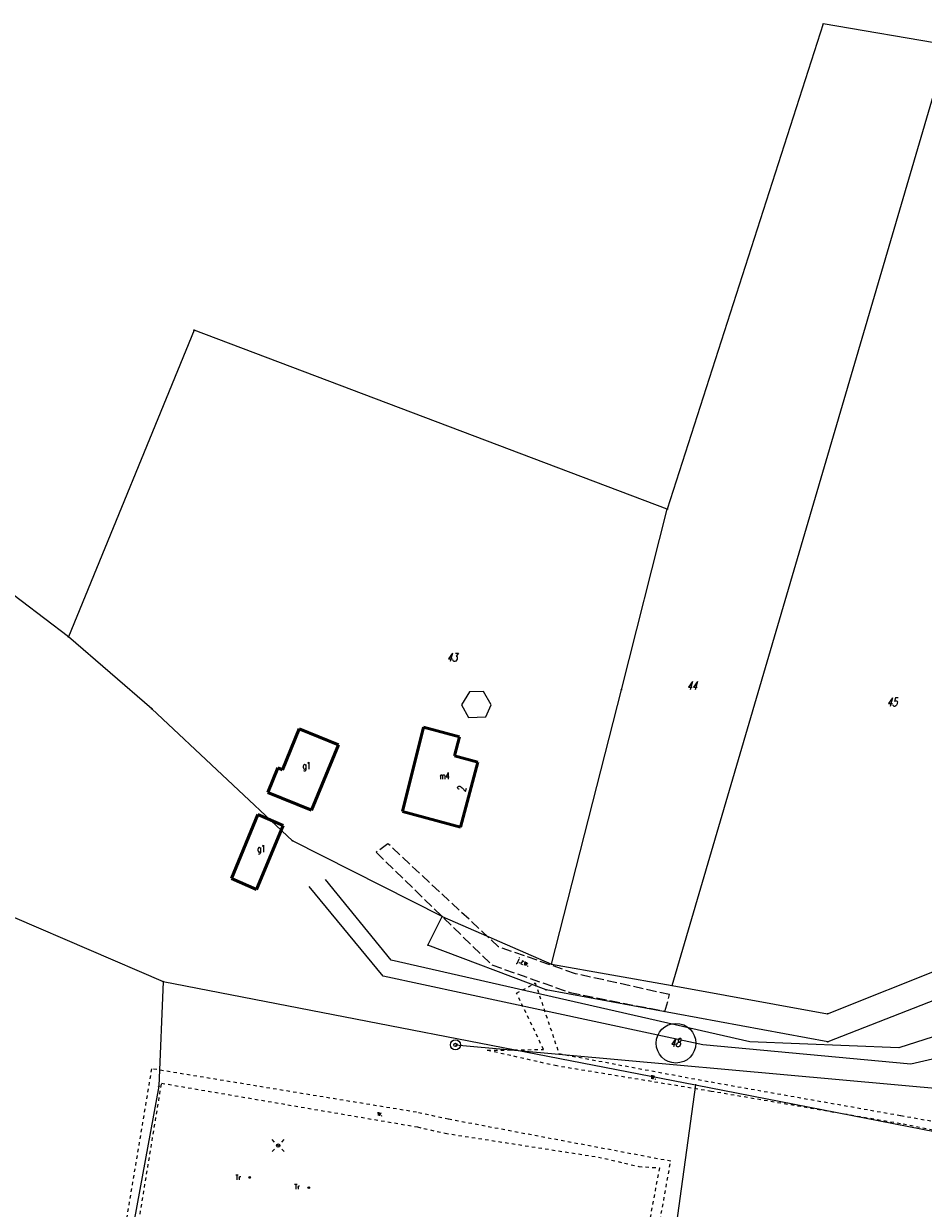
# Model space of a CAD drawing. Header units: metres. Extents: x 8389512 to 8390482, y 5507926 to 5510333.
# Tile 19 of 49: x 8389859 to 8389992, y 5508887 to 5509062. Entities that reach past the tile are written whole.
import ezdxf
from ezdxf.enums import TextEntityAlignment as Align

# ---------------------------------------------------------------- set-up
doc = ezdxf.new("R2010")
doc.units = ezdxf.units.M
doc.header["$MEASUREMENT"] = 0
for name, pattern in [('1', [0]), ('2_OTKI', [0]), ('2_OTKJ', [2, 1.5, -0.5]), ('2_OTWM', [1, 0.5, -0.5]), ('3_EGBB03', [0]), ('3_EGBU_A', [0]), ('4_SUWP', [0])]:
    doc.linetypes.add(name, pattern=pattern)
doc.layers.get('0').update_dxf_attribs({"color": 252, "linetype": 'CONTINUOUS', "lineweight": 100})
for name, color, linetype, lineweight in [('Dzialki', 252, '1', 18), ('EADTD_T_0', 252, 'CONTINUOUS', 25), ('EGBB_E_T_0', 252, 'CONTINUOUS', 20), ('EGBB_L_0', 252, '3_EGBU_A', 50), ('Numery_dzialek', 252, 'CONTINUOUS', 13), ('OTK_E_T_0', 252, 'CONTINUOUS', 0), ('OTK_L_0', 252, '2_OTKJ', 18), ('OTK_L_17', 252, '2_OTKI', 18), ('OTW_E_T_2', 252, 'CONTINUOUS', 0), ('OTW_L_3', 252, 'CONTINUOUS', 18), ('Oz działek', 3, 'CONTINUOUS', 25), ('PROJEKTOWANA KANALIZACJA', 1, 'CONTINUOUS', 25), ('PROJEKTOWANA WODA', 220, 'CONTINUOUS', 18), ('Punkty', 252, 'CONTINUOUS', 9), ('SUE_E_T_2', 252, 'CONTINUOUS', 0), ('SUE_T_3', 252, 'CONTINUOUS', 18), ('SUE_T_5', 252, 'CONTINUOUS', 18), ('SUW_T_3', 252, 'CONTINUOUS', 18), ('SUWP_L_0', 5, '4_SUWP', 18)]:
    doc.layers.add(name, color=color, linetype=linetype, lineweight=lineweight)
doc.styles.get("Standard").update_dxf_attribs({"font": 'Simplex.SHX', "width": 0.75})

# ---------------------------------------------------------------- blocks, each defined once
blk = doc.blocks.new('GRO')
at = {"linetype": 'Continuous'}
blk.add_circle((0, 0), 0.045, dxfattribs=at)
blk = doc.blocks.new('4_SUEO_W')
at = {"linetype": 'Continuous'}
for p, q in [((-0.53035, 0.53035), (-0.8839, 0.8839)), ((0.53035, 0.53035), (0.8839, 0.8839)), ((-0.53035, -0.53035), (-0.8839, -0.8839)), ((0.53035, -0.53035), (0.8839, -0.8839))]:
    blk.add_line(p, q, dxfattribs=at)
blk.add_circle((0, 0), 0.025, dxfattribs=at)
blk = doc.blocks.new('4_SUPP')
at = {"linetype": 'Continuous'}
blk.add_circle((0, 0), 0.25, dxfattribs=at)
blk = doc.blocks.new('4_SUET')
at = {"linetype": 'Continuous'}
for radius in [0.125, 0.113, 0.1, 0.0875, 0.075, 0.0625, 0.05, 0.0375, 0.025, 0.0125, 0.0025]:
    blk.add_circle((0, 0), radius, dxfattribs=at)
blk = doc.blocks.new('4_SUWS')
at = {"linetype": 'Continuous'}
for radius in [0.75, 0.25]:
    blk.add_circle((0, 0), radius, dxfattribs=at)

msp = doc.modelspace()

# ---------------------------------------------------------------- linework, layer by layer
at = {"layer": 'Dzialki'}
for p, q in [((8389977.03, 5509062.18), (8389953.95, 5508990.3)), ((8389995.57, 5509059.03), (8389977.03, 5509062.18)), ((8389954.69, 5508919.73), (8389995.57, 5509059.03)), ((8389883.86, 5509016.82), (8389865.23, 5508971.39)), ((8389953.95, 5508990.3), (8389883.86, 5509016.82)), ((8389947.15, 5508963.56), (8389953.95, 5508990.3)), ((8389865.23, 5508971.39), (8389852.86, 5508980.78)), ((8389877.58, 5508960.72), (8389865.23, 5508971.39)), ((8389936.79, 5508922.89), (8389947.15, 5508963.56)), ((8389898.43, 5508941.18), (8389877.58, 5508960.72)), ((8389920.59, 5508929.97), (8389898.43, 5508941.18)), ((8389857.24, 5508929.82), (8389879.24, 5508920.34)), ((8389918.5, 5508925.72), (8389920.59, 5508929.97)), ((8389920.59, 5508929.97), (8389936.79, 5508922.89)), ((8389936.01, 5508919.09), (8389918.5, 5508925.72)), ((8389936.79, 5508922.89), (8389954.69, 5508919.73)), ((8389977.68, 5508915.56), (8389995.52, 5508922.67)), ((8389879.24, 5508920.34), (8389878.62, 5508904.82)), ((8389879.24, 5508920.34), (8389958.14, 5508905.05)), ((8389977.72, 5508911.4), (8389936.01, 5508919.09)), ((8389954.69, 5508919.73), (8389977.68, 5508915.56)), ((8389997.04, 5508918.93), (8389977.72, 5508911.4)), ((8389878.62, 5508904.82), (8389859.03, 5508798.48)), ((8389958.14, 5508905.05), (8389953.47, 5508871.06)), ((8389958.14, 5508905.05), (8390026.07, 5508891.73))]:
    msp.add_line(p, q, dxfattribs=at)
at = {"layer": 'EGBB_L_0', "linetype": '3_EGBU_A'}
for p, q in [((8389896.96, 5508951.69), (8389899.43, 5508957.78)), ((8389899.43, 5508957.78), (8389905.24, 5508955.38)), ((8389917.84, 5508958), (8389914.73, 5508945.51)), ((8389923.16, 5508956.59), (8389917.84, 5508958)), ((8389905.24, 5508955.38), (8389901.24, 5508945.7)), ((8389922.45, 5508953.75), (8389923.16, 5508956.59)), ((8389925.86, 5508952.85), (8389922.45, 5508953.75)), ((8389894.77, 5508948.32), (8389896.27, 5508951.97)), ((8389896.27, 5508951.97), (8389896.96, 5508951.69)), ((8389923.32, 5508943.2), (8389925.86, 5508952.85)), ((8389901.24, 5508945.7), (8389894.77, 5508948.32)), ((8389914.73, 5508945.51), (8389923.32, 5508943.2))]:
    msp.add_line(p, q, dxfattribs=at)
at = {"layer": 'EGBB_L_0', "linetype": '3_EGBB03'}
for p, q in [((8389889.39, 5508935.58), (8389893.31, 5508945.05)), ((8389893.31, 5508945.05), (8389897.02, 5508943.46)), ((8389897.02, 5508943.46), (8389893.11, 5508933.96)), ((8389893.11, 5508933.96), (8389889.39, 5508935.58))]:
    msp.add_line(p, q, dxfattribs=at)
at = {"layer": 'OTK_L_0', "linetype": '2_OTKJ'}
for p, q in [((8389912.57, 5508940.74), (8389910.81, 5508939.47)), ((8389928.97, 5508925.46), (8389912.57, 5508940.74)), ((8389910.81, 5508939.47), (8389927.97, 5508922.79)), ((8389940.33, 5508921.49), (8389928.97, 5508925.46)), ((8389927.97, 5508922.79), (8389939.55, 5508918.69)), ((8389954.3, 5508918.39), (8389940.33, 5508921.49)), ((8389939.55, 5508918.69), (8389953.61, 5508915.91)), ((8389953.61, 5508915.91), (8389954.3, 5508918.39))]:
    msp.add_line(p, q, dxfattribs=at)
at = {"layer": 'OTK_L_17', "linetype": '2_OTKI'}
for p, q in [((8389924.67, 5508963.23), (8389923.46, 5508961.32)), ((8389926.71, 5508963.29), (8389924.67, 5508963.23)), ((8389927.88, 5508961.31), (8389926.71, 5508963.29)), ((8389923.46, 5508961.32), (8389924.5, 5508959.44)), ((8389927.05, 5508959.52), (8389927.88, 5508961.31)), ((8389924.5, 5508959.44), (8389927.05, 5508959.52))]:
    msp.add_line(p, q, dxfattribs=at)
at = {"layer": 'OTW_L_3', "linetype": '2_OTWM'}
for p, q in [((8389931.63, 5508918.59), (8389934.39, 5508920.12)), ((8389935.62, 5508910.27), (8389931.63, 5508918.59)), ((8389934.39, 5508920.12), (8389937.9, 5508909.65)), ((8389927.28, 5508910.14), (8389935.62, 5508910.27)), ((8389937.58, 5508907.82), (8389927.28, 5508910.14)), ((8389937.9, 5508909.65), (8389960.45, 5508905.45)), ((8389877.54, 5508907.4), (8389873.82, 5508885.18)), ((8389916.8, 5508900.96), (8389877.54, 5508907.4)), ((8389960.47, 5508904.06), (8389937.58, 5508907.82)), ((8389875.84, 5508885.87), (8389879.03, 5508905.27)), ((8389879.03, 5508905.27), (8389916.93, 5508898.79)), ((8389960.45, 5508905.45), (8389988.55, 5508900.48)), ((8389988.5, 5508899.26), (8389960.47, 5508904.06)), ((8389921.51, 5508899.93), (8389916.8, 5508900.96)), ((8389954.46, 5508893.71), (8389921.51, 5508899.93)), ((8390025.65, 5508891.77), (8389988.5, 5508899.26)), ((8389988.55, 5508900.48), (8390026.38, 5508893.63)), ((8389916.93, 5508898.79), (8389921.05, 5508897.85)), ((8389921.05, 5508897.85), (8389943.74, 5508894.33)), ((8389943.74, 5508894.33), (8389949.74, 5508892.93)), ((8389952.78, 5508892.72), (8389949.36, 5508874.39)), ((8389949.74, 5508892.93), (8389952.78, 5508892.72)), ((8389950.94, 5508874.13), (8389954.46, 5508893.71))]:
    msp.add_line(p, q, dxfattribs=at)
at = {"layer": 'Oz działek', "linetype": 'Continuous'}
msp.add_circle((8389955.24, 5508911.19), 2.94, dxfattribs=at)
at = {"layer": 'PROJEKTOWANA KANALIZACJA', "linetype": 'Continuous'}
for p, q in [((8389913.06, 5508923.47), (8389903.32, 5508935.42)), ((8389966.16, 5508911.39), (8389913.06, 5508923.47)), ((8390017.9, 5508920.04), (8389988.27, 5508910.5)), ((8389988.27, 5508910.5), (8389966.16, 5508911.39))]:
    msp.add_line(p, q, dxfattribs=at)
at = {"layer": 'PROJEKTOWANA WODA', "linetype": 'Continuous'}
for p, q in [((8389911.88, 5508921.11), (8389900.91, 5508934.43)), ((8389935.78, 5508915.97), (8389911.88, 5508921.11)), ((8389959.24, 5508910.93), (8389935.78, 5508915.97)), ((8390012.94, 5508913.3), (8389990.04, 5508908.1)), ((8389990.04, 5508908.1), (8389959.24, 5508910.93))]:
    msp.add_line(p, q, dxfattribs=at)
at = {"layer": 'SUWP_L_0', "linetype": '4_SUWP'}
msp.add_line((8389922.56, 5508910.94), (8390029.88, 5508901.25), dxfattribs=at)

# ---------------------------------------------------------------- block references
at = {"layer": 'Punkty'}
for p in [(8389977.03, 5509062.18), (8389883.86, 5509016.82), (8389953.95, 5508990.3), (8389865.23, 5508971.39), (8389947.15, 5508963.56), (8389877.58, 5508960.72), (8389898.43, 5508941.18), (8389920.59, 5508929.97), (8389918.5, 5508925.72), (8389936.79, 5508922.89), (8389879.24, 5508920.34), (8389936.01, 5508919.09), (8389954.69, 5508919.73), (8389977.68, 5508915.56), (8389977.72, 5508911.4), (8389878.62, 5508904.82), (8389958.14, 5508905.05)]:
    msp.add_blockref('GRO', p, dxfattribs=at)
at = {"layer": 'SUE_T_3'}
for name in ['4_SUEO_W', '4_SUPP']:
    msp.add_blockref(name, (8389896.31, 5508896.02), dxfattribs=at)
at = {"layer": 'SUE_T_5'}
for p in [(8389892.08, 5508891.31), (8389900.84, 5508889.79)]:
    msp.add_blockref('4_SUET', p, dxfattribs=at)
at = {"layer": 'SUW_T_3'}
msp.add_blockref('4_SUWS', (8389922.56, 5508910.94), dxfattribs=at)

# ---------------------------------------------------------------- texts
at = {"layer": 'EADTD_T_0', "width": 0.7}
msp.add_text('2', height=1.25, rotation=72.88, dxfattribs=at).set_placement((8389924.11, 5508948.74), align=Align.CENTER)
at = {"layer": 'EGBB_E_T_0', "width": 0.7}
for s, p in [('g1', (8389899.94, 5508951.81)), ('m4', (8389920.21, 5508950.3)), ('g1', (8389893.21, 5508939.51))]:
    msp.add_text(s, height=1, dxfattribs=at).set_placement(p)
at = {"layer": 'Numery_dzialek', "oblique": 15, "width": 0.7}
for s, p in [('43', (8389921.32, 5508968.99)), ('44', (8389956.86, 5508964.78)), ('45', (8389986.51, 5508962.34)), ('48', (8389954.4, 5508911.9))]:
    msp.add_text(s, height=1.25, dxfattribs=at).set_placement(p, align=Align.TOP_LEFT)
at = {"layer": 'OTK_E_T_0', "lineweight": 9, "width": 0.7}
msp.add_text('j.zw.', height=0.75, rotation=338.7694, dxfattribs=at).set_placement((8389932.6, 5508923.12), align=Align.MIDDLE)
at = {"layer": 'OTW_E_T_2', "lineweight": 9, "width": 0.7}
for rotation, p in [(350.0544, (8389951.92, 5508906.25)), (350.4725, (8389911.4, 5508900.79))]:
    msp.add_text('w.', height=0.75, rotation=rotation, dxfattribs=at).set_placement(p, align=Align.MIDDLE)
at = {"layer": 'SUE_E_T_2', "lineweight": 9, "width": 0.7}
for p in [(8389890.38, 5508891.31), (8389899.1, 5508889.92)]:
    msp.add_text('Tr', height=0.75, dxfattribs=at).set_placement(p, align=Align.MIDDLE)

doc.saveas('drawing.dxf')
